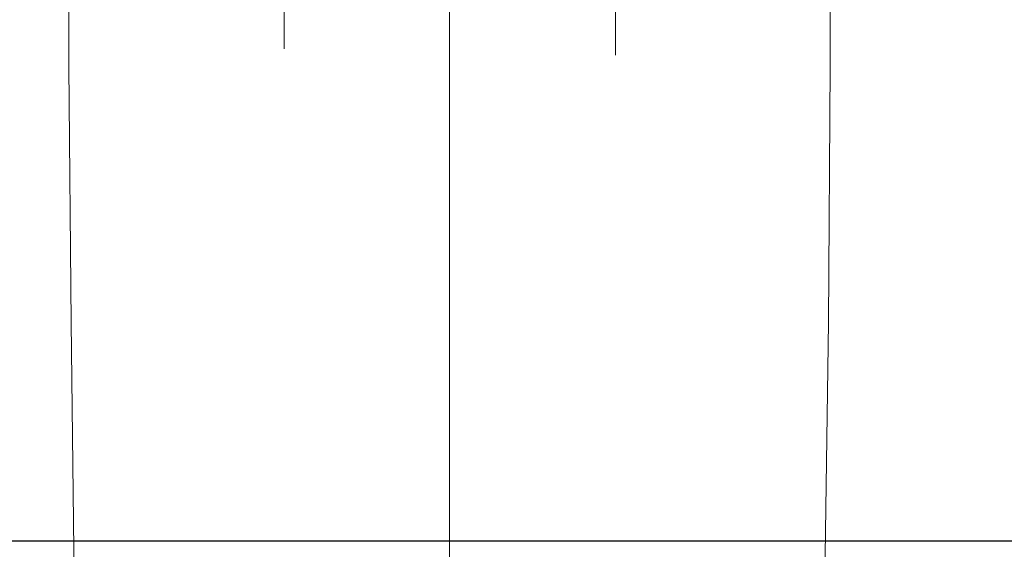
# Model space of a CAD drawing. Header units: millimetres. Extents: x -1893473 to 1546619, y -568027 to 942944.
# Tile 248 of 256: x 169311 to 169771, y -495363 to -495115. Entities that reach past the tile are written whole.
import ezdxf
from ezdxf.enums import TextEntityAlignment as Align

# ---------------------------------------------------------------- set-up
doc = ezdxf.new("R2010")
doc.units = ezdxf.units.MM
doc.header["$LTSCALE"] = 0.2
doc.layers.get('0').update_dxf_attribs({"lineweight": 0})
for name, color, linetype, lineweight in [('!! 0_Opis_pom', 9, 'Continuous', 13), ('!! 1_OPIS POM NOWE', 140, 'Continuous', 5), ('!! 2_wypos-sanitarne', 240, 'Continuous', 9), ('P-Opis nadproża', 150, 'Continuous', 9)]:
    doc.layers.add(name, color=color, linetype=linetype, lineweight=lineweight)
doc.layers.add('!! 1_zabudowa GK', color=33, linetype='Continuous')
doc.layers.add('Powierzchnia', color=140, linetype='Continuous', lineweight=5, plot=False)
doc.styles.add('ARIAL', font='tahoma.ttf')

# ---------------------------------------------------------------- blocks, each defined once
blk = doc.blocks.new('A$C324a30b8')
for points in [[(0, 0.01049), (0, -0.71083)], [(0.17552, 0), (0.17692, -0.11958), (0.17797, -0.23916), (0.17832, -0.47832)], [(-0.17832, -0.47832), (-0.17797, -0.23916), (-0.17727, -0.11958), (-0.17552, 0)], [(-0.07762, -0.24458), (-0.07762, -0.29545)], [(0.07727, -0.24755), (0.07727, -0.293)]]:
    blk.add_lwpolyline(points)
blk = doc.blocks.new('A$C2EB40A8D')
at = {"layer": '!! 1_zabudowa GK'}
blk.add_lwpolyline([(6407.5648, -957.48603), (3298.87011, -957.48603)], dxfattribs=at)
at = {"layer": 'Powierzchnia'}
blk.add_lwpolyline([(9048.87011, 1657.51397), (9048.87011, -47.48603), (6407.5648, -47.48603), (6407.5648, -957.48603), (3298.87011, -957.48603), (3298.87011, 1657.51397)], close=True, dxfattribs=at)
at = {"layer": '!! 2_wypos-sanitarne', "xscale": 1000, "yscale": 1000, "zscale": 1000, "rotation": 180}
blk.add_blockref('A$C324a30b8', (5843.98841, -974.6955), dxfattribs=at)
at = {"layer": '!! 0_Opis_pom', "ltscale": 0.7, "style": 'ARIAL'}
for tag, p in [('B1,21', (-891.77727, 31796.97458)), ('A1,16', (-13651.31084, 31587.95236)), ('B1,19', (-5798.61305, 31587.22944)), ('B1/17', (-9701.43347, 31565.05244)), ('1,23', (10805.41388, 31565.05244)), ('1,22', (4526.58954, 31507.65132)), ('A1,1', (-16866.13618, 31459.3792)), ('B1,18', (-7791.62894, 31330.08444)), ('B1,20', (-2961.4347, 31167.05787)), ('A1,6', (-19287.17717, 30923.71998)), ('B1,1', (14135.63445, 30913.92963)), ('B1,3', (17346.74696, 30023.81022)), ('B1,4', (29817.71501, 29157.67457)), ('A1,5', (-23454.5385, 28820.77901)), ('A1,2', (-17502.57721, 28602.57524)), ('B1,2D', (2616.16402, 28559.52261)), ('A1,15', (-13651.31084, 28261.46046)), ('B1,4', (29883.58177, 28158.35876)), ('B1,2B', (18801.54781, 27650.12382)), ('B1,2A', (13086.7373, 27376.04393)), ('A1,3', (-16846.27912, 25980.40356)), ('B1,8', (9089.53994, 25356.27639)), ('B1,6', (31915.87888, 23754.79829)), ('A1,4', (-24010.17576, 23559.17399)), ('B1,14', (-11621.32288, 23261.44183)), ('B1,13', (-3080.55208, 22924.09997)), ('B1,5', (29245.49088, 22896.69268)), ('B1,10', (3982.60923, 22874.21277)), ('B1,9', (5634.43488, 22623.92098)), ('B1,2C', (13327.26639, 22378.5328)), ('B1,7', (16398.41175, 22348.28836)), ('B1,11', (5553.20442, 20939.83877)), ('B1,12', (3693.27174, 20628.72148)), ('C1,3', (5969.08376, 16336.01084)), ('C1,2', (11955.93711, 11671.55655)), ('C1,1', (15659.17205, 11415.94196)), ('C1,4', (5140.00888, 9205.5831)), ('C1,5', (5680.4486, 6154.54995)), ('C1,10', (16327.05085, 6080.66085)), ('C1,9', (16526.57171, 3173.45283)), ('C1,6', (6367.37903, 2771.84181)), ('D0,18', (-1981.87701, -110.73158)), ('D0,7', (-13531.42299, -1159.67649)), ('C1,7', (7275.77161, -1303.00991)), ('D0,17', (2064.87671, -1345.69113)), ('D0,3', (-9324.21674, -1442.63631)), ('D0,6', (-17529.61851, -1957.37463)), ('D0,10', (-21369.4432, -2140.60378)), ('D,09', (-12990.08379, -2746.32902)), ('D0,2', (-5516.19514, -3101.87722)), ('D0,16', (2266.73061, -3284.15369)), ('D0,8', (-14357.79539, -3567.69719)), ('D0,5', (-10461.54478, -3629.26575)), ('D0,4', (-8396.53404, -4353.7937)), ('D0,15', (1974.41895, -5205.84774)), ('D0,1', (-5633.49598, -5662.48534)), ('D0,11', (-23334.09291, -6045.78706)), ('D0,12', (-22436.85763, -9302.9678)), ('D0,13', (-22436.85763, -11581.16526)), ('D0,14', (-13645.94445, -11884.57769))]:
    blk.add_attdef(tag, text='', height=119.68, dxfattribs=at).set_placement(p, align=Align.MIDDLE_CENTER)
at = {"layer": '!! 1_OPIS POM NOWE', "style": 'ARIAL'}
for tag, p in [('C1.7A', (7769.3756, 685.765)), ('C1.7C', (7655.80151, -2045.04756)), ('C1.8B', (10935.93068, -2107.41983)), ('C1.8A', (13897.39715, -2120.69016)), ('C1.7B', (8274.43201, -3270.18959)), ('E1.2', (16701.02923, -5331.07351)), ('E1.5E', (21974.23379, -5463.99012)), ('E1.5D', (24989.27391, -5785.36474)), ('E1.1', (8357.81567, -5851.01076)), ('E1.5C', (25222.53959, -6394.64172)), ('E1.5B', (27694.70831, -7009.86571)), ('E1.6', (5279.46063, -8141.28746)), ('E1.5A', (25547.9555, -8495.18994)), ('E1.5G', (23977.19473, -9792.46695)), ('E1.5F', (22414.7084, -9822.66389)), ('E1,4', (13935.69867, -10458.20073)), ('E1.5L', (28030.8296, -11267.7725)), ('E1.3', (5639.18862, -11994.01941)), ('E1.5H', (23988.49716, -12231.38049)), ('E1.5K', (27714.73934, -12977.98364)), ('E1.5I', (22290.68736, -13989.9049)), ('E1.5J', (27095.71534, -16088.17469))]:
    blk.add_attdef(tag, text='', height=119.68, dxfattribs=at).set_placement(p, align=Align.MIDDLE_CENTER)

msp = doc.modelspace()

# ---------------------------------------------------------------- block references
at = {"layer": 'P-Opis nadproża', "color": 4}
msp.add_blockref('A$C2EB40A8D', (163667.94092, -494401.63474), dxfattribs=at)

doc.saveas('drawing.dxf')
